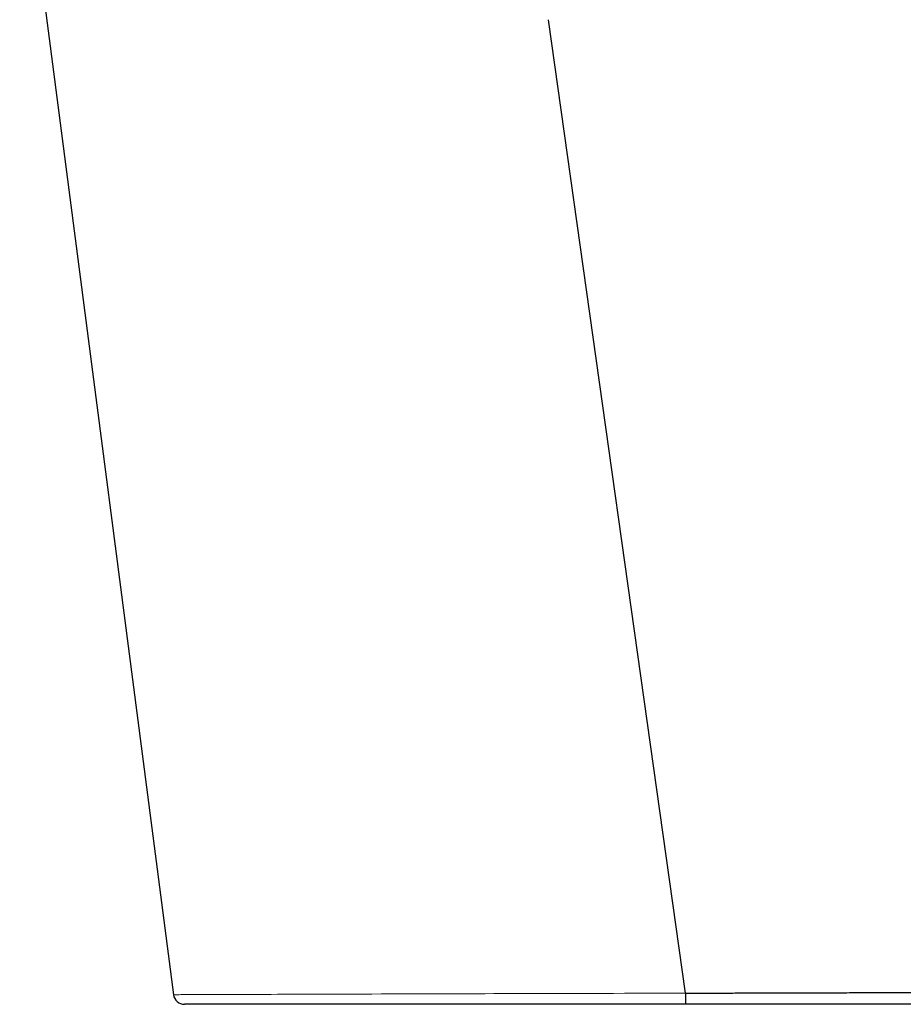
# Model space of a CAD drawing. Header units: millimetres. Extents: x 8 to 761, y 12 to 790.
# Tile 88 of 241: x 109 to 157, y 571 to 625. Entities that reach past the tile are written whole.
import ezdxf

# ---------------------------------------------------------------- set-up
doc = ezdxf.new("R2010")
doc.units = ezdxf.units.MM

msp = doc.modelspace()

# ---------------------------------------------------------------- linework, layer by layer
at = {"color": 7, "linetype": 'Continuous', "lineweight": 30}
for p, q in [((109.442, 636.045), (117.788, 571.885)), ((145.587, 571.969), (138.156, 624.828))]:
    msp.add_line(p, q, dxfattribs=at)
at = {"color": 252, "linetype": 'Continuous', "lineweight": 0, "flags": 128}
msp.add_lwpolyline([(117.789, 571.885), (117.79, 571.885), (117.805, 571.885), (117.835, 571.885), (117.881, 571.886), (117.941, 571.886), (118.016, 571.886), (118.106, 571.886), (118.182, 571.887), (118.267, 571.887), (118.359, 571.887), (118.482, 571.888), (118.617, 571.888), (118.764, 571.889), (118.923, 571.889), (119.094, 571.89), (119.288, 571.891), (119.497, 571.891), (119.718, 571.892), (119.951, 571.893), (120.198, 571.894), (120.425, 571.895), (120.661, 571.896), (120.907, 571.896), (121.186, 571.897), (121.476, 571.898), (121.777, 571.899), (122.088, 571.9), (122.409, 571.902), (122.741, 571.903), (123.088, 571.904), (123.446, 571.905), (123.814, 571.906), (124.191, 571.907), (124.578, 571.909), (124.974, 571.91), (125.384, 571.911), (125.804, 571.913), (126.233, 571.914), (126.682, 571.915), (127.14, 571.917), (127.606, 571.918), (128.081, 571.92), (128.565, 571.921), (129.056, 571.923), (129.547, 571.924), (130.046, 571.926), (130.552, 571.927), (131.064, 571.929), (131.583, 571.93), (132.125, 571.932), (132.673, 571.934), (133.227, 571.935), (133.787, 571.937), (134.251, 571.938), (134.718, 571.939), (135.189, 571.941), (135.729, 571.942), (136.273, 571.944), (136.82, 571.945), (137.371, 571.947), (137.926, 571.948), (138.554, 571.95), (139.185, 571.952), (139.821, 571.954), (140.459, 571.955), (141.064, 571.957), (141.671, 571.958), (142.281, 571.96), (142.892, 571.962), (143.488, 571.963), (144.086, 571.965), (144.586, 571.966), (145.086, 571.967), (145.587, 571.968), (145.587, 571.968), (145.587, 571.968)], dxfattribs=at)
at = {"color": 7, "linetype": 'Continuous', "lineweight": 30}
msp.add_arc((118.383, 571.963), 0.6, 187.441, 270, dxfattribs=at)
for points, knots in [([(145.587, 571.969), (145.687, 571.969), (145.946, 571.97), (146.364, 571.971), (146.841, 571.973), (147.318, 571.974), (147.796, 571.975), (148.272, 571.977), (148.756, 571.978), (149.246, 571.98), (149.741, 571.981), (150.236, 571.982), (150.73, 571.984), (151.223, 571.985), (151.738, 571.987), (152.275, 571.988), (152.832, 571.99), (153.388, 571.992), (153.941, 571.993), (154.491, 571.995), (154.987, 571.996), (155.431, 571.998), (155.822, 571.999), (156.212, 572), (156.639, 572.001), (157.102, 572.003), (157.601, 572.004), (158.096, 572.005), (158.587, 572.007), (159.073, 572.008), (159.547, 572.01), (160.008, 572.011), (160.457, 572.012), (160.901, 572.014), (161.34, 572.015), (161.775, 572.016), (162.165, 572.017), (162.512, 572.018), (162.819, 572.019), (163.122, 572.02), (163.429, 572.021), (163.74, 572.022), (164.054, 572.023), (164.364, 572.024), (164.701, 572.025), (165.064, 572.026), (165.451, 572.027), (165.83, 572.028), (166.203, 572.029), (166.568, 572.031), (166.919, 572.032), (167.258, 572.033), (167.583, 572.034), (167.901, 572.034), (168.212, 572.035), (168.514, 572.036), (168.783, 572.037), (169.019, 572.038), (169.225, 572.038), (169.426, 572.039), (169.635, 572.04), (169.849, 572.04), (170.068, 572.041), (170.281, 572.042), (170.488, 572.042), (170.688, 572.043), (170.879, 572.043), (171.062, 572.044), (171.237, 572.045), (171.405, 572.045), (171.567, 572.046), (171.723, 572.046), (171.872, 572.046), (172.015, 572.047), (172.151, 572.047), (172.28, 572.048), (172.403, 572.048), (172.519, 572.048), (172.619, 572.049), (172.705, 572.049), (172.779, 572.049), (172.848, 572.049), (172.918, 572.05), (172.988, 572.05), (173.056, 572.05), (173.118, 572.05), (173.178, 572.05), (173.235, 572.051), (173.286, 572.051), (173.328, 572.051), (173.361, 572.051), (173.385, 572.051), (173.398, 572.051), (173.404, 572.051), (173.402, 572.051), (173.402, 572.051)], [0, 0, 0, 0, 0.006979, 0.018086, 0.029193, 0.0403, 0.051434, 0.06257, 0.073704, 0.085346, 0.09699, 0.108632, 0.120306, 0.131982, 0.143656, 0.157025, 0.170396, 0.183765, 0.197183, 0.210603, 0.224021, 0.233747, 0.243474, 0.253209, 0.262944, 0.275675, 0.288407, 0.301138, 0.313912, 0.326688, 0.339462, 0.351635, 0.36381, 0.375983, 0.388195, 0.400407, 0.412619, 0.421537, 0.430455, 0.439379, 0.448303, 0.457864, 0.467425, 0.476994, 0.486564, 0.49908, 0.511597, 0.524113, 0.536674, 0.549235, 0.561795, 0.573768, 0.585742, 0.597715, 0.609728, 0.621741, 0.633753, 0.642527, 0.651301, 0.660082, 0.668863, 0.679178, 0.689494, 0.699809, 0.71015, 0.720491, 0.730832, 0.740856, 0.750881, 0.760906, 0.770954, 0.781003, 0.791052, 0.801156, 0.811261, 0.821365, 0.831494, 0.841624, 0.851753, 0.859404, 0.867055, 0.87471, 0.882366, 0.891642, 0.900918, 0.910203, 0.919488, 0.930951, 0.942415, 0.953878, 0.965378, 0.976879, 0.988379, 0.999425, 1, 1, 1, 1]), ([(145.587, 571.363), (145.368, 571.363), (144.928, 571.363), (144.268, 571.363), (143.609, 571.363), (143.004, 571.363), (142.453, 571.363), (141.957, 571.363), (141.462, 571.363), (140.968, 571.363), (140.474, 571.363), (139.994, 571.363), (139.527, 571.363), (139.074, 571.363), (138.622, 571.363), (138.171, 571.363), (137.722, 571.363), (137.24, 571.363), (136.726, 571.363), (136.18, 571.363), (135.638, 571.363), (135.1, 571.363), (134.565, 571.363), (134.044, 571.363), (133.535, 571.363), (133.04, 571.363), (132.549, 571.363), (132.062, 571.363), (131.581, 571.363), (131.104, 571.363), (130.632, 571.363), (130.164, 571.363), (129.702, 571.363), (129.246, 571.363), (128.795, 571.363), (128.351, 571.363), (127.913, 571.363), (127.481, 571.363), (127.057, 571.363), (126.65, 571.363), (126.258, 571.363), (125.883, 571.363), (125.514, 571.363), (125.14, 571.363), (124.761, 571.363), (124.379, 571.363), (124.006, 571.363), (123.643, 571.363), (123.29, 571.363), (122.968, 571.363), (122.676, 571.363), (122.412, 571.363), (122.156, 571.363), (121.906, 571.363), (121.665, 571.363), (121.423, 571.363), (121.184, 571.363), (120.947, 571.363), (120.719, 571.363), (120.494, 571.363), (120.271, 571.363), (120.054, 571.363), (119.849, 571.363), (119.657, 571.363), (119.477, 571.363), (119.321, 571.363), (119.186, 571.363), (119.069, 571.363), (118.962, 571.363), (118.863, 571.363), (118.773, 571.363), (118.692, 571.363), (118.619, 571.363), (118.555, 571.363), (118.501, 571.363), (118.455, 571.363), (118.418, 571.363), (118.394, 571.363), (118.382, 571.363), (118.384, 571.363), (118.384, 571.363)], [0, 0, 0, 0, 0.015706, 0.03142, 0.047159, 0.062906, 0.074805, 0.086706, 0.098605, 0.110538, 0.122472, 0.134405, 0.145495, 0.156586, 0.167677, 0.178795, 0.189914, 0.201032, 0.214784, 0.228537, 0.242289, 0.256095, 0.269902, 0.283708, 0.296861, 0.310016, 0.323169, 0.33637, 0.349572, 0.362773, 0.376066, 0.38936, 0.402676, 0.415992, 0.429402, 0.442814, 0.456225, 0.469687, 0.48315, 0.496612, 0.509227, 0.521841, 0.534475, 0.547108, 0.561143, 0.57518, 0.589215, 0.603312, 0.617411, 0.631508, 0.643015, 0.654523, 0.66603, 0.677573, 0.689117, 0.700659, 0.71328, 0.725901, 0.738544, 0.751186, 0.76524, 0.779295, 0.793348, 0.80747, 0.821594, 0.835716, 0.84725, 0.858785, 0.870319, 0.881892, 0.893465, 0.905038, 0.917039, 0.92904, 0.94106, 0.95308, 0.967005, 0.980932, 0.994858, 1, 1, 1, 1]), ([(172.807, 571.363), (172.807, 571.363), (172.808, 571.363), (172.795, 571.363), (172.77, 571.363), (172.731, 571.363), (172.679, 571.363), (172.615, 571.363), (172.547, 571.363), (172.48, 571.363), (172.42, 571.363), (172.353, 571.363), (172.276, 571.363), (172.184, 571.363), (172.077, 571.363), (171.962, 571.363), (171.838, 571.363), (171.706, 571.363), (171.566, 571.363), (171.417, 571.363), (171.259, 571.363), (171.093, 571.363), (170.919, 571.363), (170.737, 571.363), (170.56, 571.363), (170.39, 571.363), (170.229, 571.363), (170.064, 571.363), (169.894, 571.363), (169.721, 571.363), (169.544, 571.363), (169.363, 571.363), (169.16, 571.363), (168.933, 571.363), (168.682, 571.363), (168.423, 571.363), (168.157, 571.363), (167.884, 571.363), (167.603, 571.363), (167.315, 571.363), (167.019, 571.363), (166.717, 571.363), (166.407, 571.363), (166.091, 571.363), (165.791, 571.363), (165.509, 571.363), (165.246, 571.363), (164.979, 571.363), (164.679, 571.363), (164.344, 571.363), (163.972, 571.363), (163.593, 571.363), (163.209, 571.363), (162.817, 571.363), (162.435, 571.363), (162.063, 571.363), (161.701, 571.363), (161.334, 571.363), (160.964, 571.363), (160.588, 571.363), (160.185, 571.363), (159.753, 571.363), (159.291, 571.363), (158.824, 571.363), (158.351, 571.363), (157.873, 571.363), (157.4, 571.363), (156.933, 571.363), (156.47, 571.363), (156.004, 571.363), (155.534, 571.363), (155.061, 571.363), (154.583, 571.363), (154.101, 571.363), (153.616, 571.363), (153.128, 571.363), (152.637, 571.363), (152.143, 571.363), (151.644, 571.363), (151.141, 571.363), (150.632, 571.363), (150.121, 571.363), (149.608, 571.363), (149.093, 571.363), (148.626, 571.363), (148.205, 571.363), (147.833, 571.363), (147.46, 571.363), (147.086, 571.363), (146.712, 571.363), (146.337, 571.363), (145.963, 571.363), (145.712, 571.363), (145.587, 571.363)], [0, 0, 0, 0, 0.007284, 0.020832, 0.034382, 0.047929, 0.061539, 0.07515, 0.088759, 0.097419, 0.106079, 0.114747, 0.123414, 0.134502, 0.145591, 0.15668, 0.167802, 0.178924, 0.190046, 0.201259, 0.212473, 0.223686, 0.234934, 0.246182, 0.257429, 0.266313, 0.275197, 0.284089, 0.29298, 0.301711, 0.310443, 0.319181, 0.32792, 0.339097, 0.350276, 0.361453, 0.372663, 0.383874, 0.395084, 0.406382, 0.417682, 0.428981, 0.440312, 0.451645, 0.462977, 0.471925, 0.480874, 0.48983, 0.498785, 0.51069, 0.522596, 0.534501, 0.546443, 0.558387, 0.570329, 0.580947, 0.591566, 0.602184, 0.612827, 0.623472, 0.634116, 0.646787, 0.65946, 0.672131, 0.684845, 0.697561, 0.710275, 0.722248, 0.734222, 0.746195, 0.758204, 0.770214, 0.782223, 0.794292, 0.806362, 0.818431, 0.830536, 0.842642, 0.854747, 0.867064, 0.879381, 0.891697, 0.904051, 0.916406, 0.928759, 0.937649, 0.946538, 0.955433, 0.964329, 0.973243, 0.982158, 0.991079, 1, 1, 1, 1])]:
    msp.add_open_spline(points, degree=3, knots=knots, dxfattribs=at)
msp.add_open_spline([(145.587, 571.969), (145.587, 571.943), (145.587, 571.89), (145.587, 571.812), (145.587, 571.737), (145.587, 571.665), (145.587, 571.599), (145.587, 571.539), (145.587, 571.487), (145.587, 571.443), (145.587, 571.407), (145.587, 571.382), (145.587, 571.366), (145.587, 571.364), (145.587, 571.363)], degree=3, dxfattribs=at)

doc.saveas('drawing.dxf')
